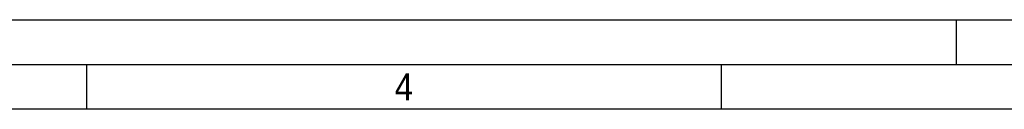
# Paper-space layout 'Blatt-1' of a CAD drawing. Header units: millimetres. Extents: x 0 to 594, y 0 to 420.
# Tile 5 of 9: x 297 to 407, y 410 to 420. Entities that reach past the tile are written whole.
import ezdxf
from ezdxf.enums import TextEntityAlignment as Align

# ---------------------------------------------------------------- set-up
doc = ezdxf.new("R2010")
doc.units = ezdxf.units.MM
doc.layers.add('LAYER0', color=7, linetype='Continuous')
doc.styles.add('VERO0-osifont', font='osifont-2014-11-14.ttf')

# ---------------------------------------------------------------- blocks, each defined once
blk = doc.blocks.new('Entity set 0')
at = {"layer": 'LAYER0', "color": 252, "linetype": 'Continuous'}
for p, q in [((0, 420), (594, 420)), ((402, 415), (402, 420)), ((20, 415), (589, 415)), ((304.5, 415), (304.5, 410)), ((375.62, 415), (375.62, 410))]:
    blk.add_line(p, q, dxfattribs=at)
at = {"layer": 'LAYER0', "color": 4, "linetype": 'Continuous'}
blk.add_line((584, 410), (25, 410), dxfattribs=at)
at = {"layer": 'LAYER0', "color": 7, "linetype": 'Continuous', "style": 'VERO0-osifont', "width": 0.976191}
blk.add_text('4', height=3, dxfattribs=at).set_placement((339.04, 411), (341.08, 411), align=Align.FIT)

psp = doc.layouts.new('Blatt-1')

# ---------------------------------------------------------------- block references
at = {"layer": 'LAYER0', "color": 4, "linetype": 'Continuous'}
psp.add_blockref('Entity set 0', (0, 0), dxfattribs=at)

doc.saveas('drawing.dxf')
